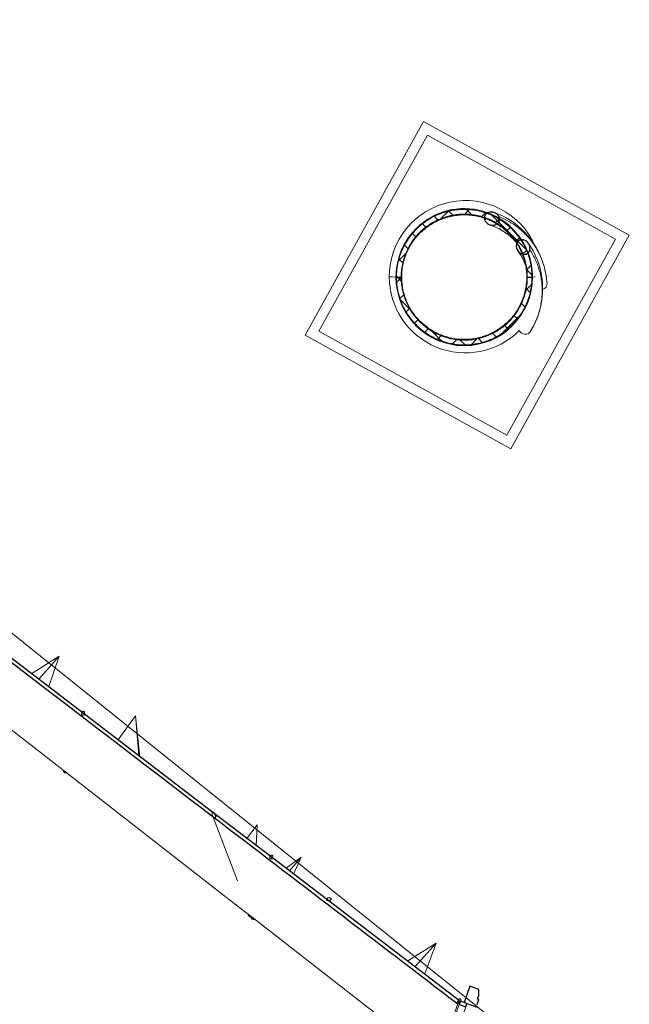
# Model space of a CAD drawing. Header units: millimetres. Extents: x 1512 to 2105, y 794 to 1149.
# Tile 164 of 256: x 1698 to 1712, y 1107 to 1128. Entities that reach past the tile are written whole.
import ezdxf

# ---------------------------------------------------------------- set-up
doc = ezdxf.new("R2010")
doc.units = ezdxf.units.MM
for name, color, linetype, lineweight in [('A-GENM', 13, 'Continuous', 9), ('A-GLAZ-CURT', 52, 'Continuous', 9), ('A-GLAZ-CWMG', 51, 'Continuous', 9), ('A-WALL', 113, 'Continuous', 9), ('A-WALL-PATT', 111, 'Continuous', 25)]:
    doc.layers.add(name, color=color, linetype=linetype, lineweight=lineweight)
pattern_1 = [(0, (1794.89136, 1082.60845), (0.813, 0.203), [0.034, -0.576, 0.034, -0.576, -3.251]), (0, (1794.89136, 1082.60845), (0.813, 0.203), [-1.219, 0.034, -1.186, 0.034, -0.576, -1.422]), (0, (1794.89136, 1082.60845), (0.813, 0.203), [-3.048, 0.034, -0.373, 0.034, -0.982]), (120, (1795.19636, 1082.71045), (-0.58230316, 0.60257865), [0.034, -0.576, 0.034, -0.576, -3.251]), (120, (1795.19636, 1082.71045), (-0.58230316, 0.60257865), [-1.219, 0.034, -1.186, 0.034, -0.576, -1.422]), (120, (1795.19636, 1082.71045), (-0.58230316, 0.60257865), [-3.048, 0.034, -0.373, 0.034, -0.982]), (240, (1795.29736, 1083.11645), (-0.23069684, -0.80557865), [0.034, -0.576, 0.034, -0.576, -3.251]), (240, (1795.29736, 1083.11645), (-0.23069684, -0.80557865), [-1.219, 0.034, -1.186, 0.034, -0.576, -1.422]), (240, (1795.29736, 1083.11645), (-0.23069684, -0.80557865), [-3.048, 0.034, -0.373, 0.034, -0.982])]
pattern_2 = [(45, (1794.89136, 1082.60845), (-0.212132, 0.212132), []), (135, (1794.89136, 1082.60845), (-0.212132, -0.212132), [])]

# ---------------------------------------------------------------- blocks, each defined once
blk = doc.blocks.new('Generic Models 1 - Generic Models 1-135348-همکف')
at = {"layer": 'A-GENM'}
blk.add_line((-85.546, 23.286), (-136.734, 64.375), dxfattribs=at)
blk = doc.blocks.new('Generic Models 5 - Generic Models 5-166300-همکف')
at = {"layer": 'A-GENM'}
for p, q in [((-90.294, 38.674), (-87.725, 43.31)), ((-87.725, 43.31), (-83.264, 40.837)), ((-87.639, 43.012), (-89.997, 38.76)), ((-83.562, 40.752), (-87.639, 43.012)), ((-83.264, 40.837), (-85.834, 36.202)), ((-85.919, 36.499), (-83.562, 40.752)), ((-85.834, 36.202), (-90.294, 38.674)), ((-89.997, 38.76), (-85.919, 36.499))]:
    blk.add_line(p, q, dxfattribs=at)
blk = doc.blocks.new('Generic Models 2 - Generic Models 2-140614-همکف')
at = {"layer": 'A-GENM', "lineweight": 25}
for p, q in [((-86.72, 24.541), (-86.845, 24.19)), ((-86.531, 24.474), (-86.72, 24.541)), ((-86.528, 24.341), (-86.531, 24.474)), ((-86.845, 24.19), (-86.562, 24.09)), ((-86.562, 24.149), (-86.526, 24.252)), ((-86.555, 24.263), (-86.528, 24.341)), ((-86.526, 24.252), (-86.555, 24.263))]:
    blk.add_line(p, q, dxfattribs=at)
blk = doc.blocks.new('Rectangular Mullion - 50 x 150mm-137341-همکف')
at = {"layer": 'A-GLAZ-CWMG'}
for p, q in [((-86.952, 24.148), (-87.09, 23.758)), ((-86.811, 24.097), (-86.949, 23.708))]:
    blk.add_line(p, q, dxfattribs=at)
at = {"layer": 'A-GLAZ-CWMG', "lineweight": 25}
for p, q in [((-86.927, 24.219), (-86.952, 24.148)), ((-86.952, 24.148), (-86.811, 24.097)), ((-86.786, 24.169), (-86.927, 24.219)), ((-86.811, 24.097), (-86.786, 24.169))]:
    blk.add_line(p, q, dxfattribs=at)
blk = doc.blocks.new('Family2 - Family2-157025-همکف')
at = {"layer": 'A-GLAZ-CURT'}
for p, q in [((-91.058, 27.356), (-91.071, 27.317)), ((-91.014, 27.298), (-91.001, 27.337)), ((-90.705, 27.108), (-90.378, 27.344)), ((-90.636, 27.045), (-90.378, 27.344)), ((-90.636, 27.045), (-90.378, 27.344)), ((-90.539, 26.987), (-90.378, 27.344)), ((-90.705, 27.108), (-90.71, 27.102)), ((-90.539, 26.987), (-90.548, 26.978)), ((-89.788, 26.461), (-89.854, 26.447)), ((-89.851, 26.445), (-89.811, 26.453)), ((-89.823, 26.393), (-89.776, 26.402)), ((-91.488, 26.071), (-91.496, 26.048)), ((-91.496, 26.047), (-91.465, 26.053))]:
    blk.add_line(p, q, dxfattribs=at)
at = {"layer": 'A-GLAZ-CURT', "lineweight": 18}
for p, q in [((-89.833, 26.423), (-89.831, 26.417)), ((-89.831, 26.417), (-89.827, 26.412)), ((-89.825, 26.442), (-89.83, 26.436)), ((-89.827, 26.411), (-89.821, 26.407)), ((-89.819, 26.448), (-89.825, 26.442)), ((-89.811, 26.453), (-89.818, 26.448)), ((-89.801, 26.457), (-89.81, 26.453)), ((-89.804, 26.401), (-89.795, 26.401)), ((-89.794, 26.401), (-89.784, 26.401))]:
    blk.add_line(p, q, dxfattribs=at)
at = {"layer": 'A-GLAZ-CURT', "lineweight": 18, "flags": 128}
for points in [[(-91.055, 27.364), (-91.058, 27.355), (-91.061, 27.345), (-91.062, 27.336), (-91.061, 27.327), (-91.058, 27.318), (-91.055, 27.312), (-91.05, 27.307), (-91.044, 27.304), (-91.037, 27.303), (-91.03, 27.304), (-91.023, 27.307), (-91.016, 27.313), (-91.01, 27.32), (-91.005, 27.328)], [(-91.005, 27.328), (-91.001, 27.337), (-90.999, 27.347), (-90.998, 27.357), (-90.999, 27.366), (-91.001, 27.374), (-91.005, 27.381), (-91.01, 27.386), (-91.016, 27.389), (-91.023, 27.39), (-91.03, 27.388), (-91.037, 27.385), (-91.044, 27.38), (-91.05, 27.373), (-91.055, 27.364)], [(-89.83, 26.436), (-89.833, 26.429), (-89.833, 26.423)], [(-89.821, 26.407), (-89.813, 26.404), (-89.805, 26.402)], [(-89.753, 26.411), (-89.745, 26.416), (-89.738, 26.422), (-89.733, 26.428), (-89.731, 26.435), (-89.73, 26.441), (-89.732, 26.447), (-89.736, 26.452), (-89.742, 26.457), (-89.75, 26.46), (-89.759, 26.462), (-89.769, 26.463), (-89.78, 26.462), (-89.791, 26.461), (-89.801, 26.458)], [(-89.783, 26.401), (-89.773, 26.403), (-89.762, 26.406), (-89.753, 26.411)]]:
    blk.add_lwpolyline(points, dxfattribs=at)
at = {"layer": 'A-GLAZ-CURT'}
blk.add_open_spline([(-91.475, 26.061), (-91.476, 26.06), (-91.477, 26.059), (-91.48, 26.057), (-91.482, 26.056), (-91.484, 26.054), (-91.486, 26.053), (-91.488, 26.051), (-91.49, 26.049), (-91.492, 26.048), (-91.494, 26.047), (-91.495, 26.047), (-91.496, 26.047), (-91.496, 26.047), (-91.497, 26.047), (-91.496, 26.047), (-91.496, 26.048)], degree=3, knots=[0.5865531, 0.5865531, 0.5865531, 0.5865531, 0.6041667, 0.625, 0.6458333, 0.6666667, 0.6875, 0.7083333, 0.75, 0.7708333, 0.7916667, 0.8333333, 0.8541667, 0.875, 0.9166667, 0.932902, 0.932902, 0.932902, 0.932902], dxfattribs=at)
blk = doc.blocks.new('Family2 - Family2-157047-همکف')
at = {"layer": 'A-GLAZ-CURT'}
for p, q in [((-92.306, 28.25), (-91.766, 26.83)), ((-92.228, 28.215), (-92.25, 28.271)), ((-91.566, 27.739), (-91.334, 28.045)), ((-91.359, 27.598), (-91.334, 28.045)), ((-91.359, 27.598), (-91.334, 28.045)), ((-91.356, 27.585), (-91.334, 28.045)), ((-91.058, 27.356), (-91.071, 27.317)), ((-91.014, 27.298), (-91.001, 27.337)), ((-91.474, 26.06), (-91.455, 26.012)), ((-91.447, 26.01), (-91.448, 26.007))]:
    blk.add_line(p, q, dxfattribs=at)
at = {"layer": 'A-GLAZ-CURT', "lineweight": 18}
for p, q in [((-92.301, 28.24), (-92.296, 28.229)), ((-92.243, 28.245), (-92.245, 28.256)), ((-92.241, 28.234), (-92.243, 28.244)), ((-92.243, 28.214), (-92.242, 28.223)), ((-92.242, 28.223), (-92.241, 28.233))]:
    blk.add_line(p, q, dxfattribs=at)
at = {"layer": 'A-GLAZ-CURT', "lineweight": 18, "flags": 128}
for points in [[(-92.245, 28.257), (-92.249, 28.269), (-92.254, 28.281), (-92.26, 28.292), (-92.266, 28.302), (-92.273, 28.31), (-92.281, 28.317), (-92.288, 28.321), (-92.294, 28.322), (-92.3, 28.322), (-92.305, 28.319), (-92.31, 28.314), (-92.312, 28.306), (-92.314, 28.297), (-92.314, 28.287)], [(-92.314, 28.287), (-92.313, 28.276), (-92.31, 28.264), (-92.306, 28.251), (-92.302, 28.241)], [(-92.296, 28.229), (-92.289, 28.219), (-92.282, 28.211), (-92.275, 28.204), (-92.268, 28.2)], [(-92.25, 28.202), (-92.246, 28.207), (-92.243, 28.214)], [(-92.268, 28.2), (-92.261, 28.198), (-92.255, 28.199), (-92.25, 28.202)], [(-91.055, 27.364), (-91.058, 27.355), (-91.061, 27.345), (-91.062, 27.336), (-91.061, 27.327), (-91.058, 27.318), (-91.055, 27.312), (-91.05, 27.307), (-91.044, 27.304), (-91.037, 27.303), (-91.03, 27.304), (-91.023, 27.307), (-91.016, 27.313), (-91.01, 27.32), (-91.005, 27.328)], [(-91.005, 27.328), (-91.001, 27.337), (-90.999, 27.347), (-90.998, 27.357), (-90.999, 27.366), (-91.001, 27.374), (-91.005, 27.381), (-91.01, 27.386), (-91.016, 27.389), (-91.023, 27.39), (-91.03, 27.388), (-91.037, 27.385), (-91.044, 27.38), (-91.05, 27.373), (-91.055, 27.364)]]:
    blk.add_lwpolyline(points, dxfattribs=at)
at = {"layer": 'A-GLAZ-CURT'}
blk.add_open_spline([(-91.458, 26.021), (-91.458, 26.02), (-91.457, 26.018), (-91.457, 26.015), (-91.456, 26.012), (-91.455, 26.009), (-91.453, 26.007), (-91.452, 26.006), (-91.451, 26.005), (-91.449, 26.005), (-91.448, 26.006), (-91.448, 26.007)], degree=3, knots=[0.7293074, 0.7293074, 0.7293074, 0.7293074, 0.75, 0.7708333, 0.7916667, 0.8333333, 0.8541667, 0.875, 0.9166667, 0.9583333, 1, 1, 1, 1], dxfattribs=at)
blk.add_open_spline([(-91.448, 26.007), (-91.447, 26.007), (-91.447, 26.008), (-91.446, 26.009)], degree=3, dxfattribs=at)
blk = doc.blocks.new('Family3 - Family3-166119-همکف')
at = {"layer": 'A-GENM', "flags": 128}
for points in [[(-85.066, 39.958), (-85.086, 40.062), (-85.112, 40.165), (-85.145, 40.266), (-85.183, 40.366), (-85.227, 40.464), (-85.277, 40.558), (-85.333, 40.649), (-85.393, 40.736), (-85.458, 40.819), (-85.528, 40.897), (-85.602, 40.971), (-85.681, 41.04), (-85.763, 41.105), (-85.849, 41.163), (-85.938, 41.216), (-86.03, 41.264), (-86.125, 41.305), (-86.196, 41.332)], [(-85.733, 40.706), (-85.787, 40.76), (-85.858, 40.824), (-85.934, 40.882), (-86.013, 40.935), (-86.094, 40.983), (-86.179, 41.024), (-86.266, 41.06), (-86.289, 41.068)], [(-85.066, 39.958), (-85.053, 39.852), (-85.047, 39.779)]]:
    blk.add_lwpolyline(points, dxfattribs=at)
at = {"layer": 'A-GENM'}
blk.add_ellipse((-85.187, 39.771), major_axis=(0.14, 0.008), ratio=0.815736, start_param=4.969669, end_param=6.367451, dxfattribs=at)
at = {"layer": 'A-GENM', "lineweight": 25}
for points, knots in [([(-86.342, 41.322), (-86.345, 41.32), (-86.355, 41.314), (-86.37, 41.302), (-86.381, 41.288), (-86.388, 41.278), (-86.392, 41.271), (-86.396, 41.263), (-86.399, 41.256), (-86.402, 41.248), (-86.404, 41.237), (-86.406, 41.226), (-86.406, 41.215), (-86.406, 41.207), (-86.405, 41.199), (-86.404, 41.191), (-86.402, 41.183), (-86.399, 41.172), (-86.396, 41.165), (-86.394, 41.16)], [0.609522, 0.609522, 0.609522, 0.609522, 0.6363636, 0.6818182, 0.7272727, 0.7443182, 0.7613636, 0.7784091, 0.7954545, 0.8125, 0.8295455, 0.8636364, 0.8806818, 0.8977273, 0.9147727, 0.9318182, 0.9488636, 0.9659091, 1, 1, 1, 1]), ([(-86.394, 41.16), (-86.391, 41.153), (-86.384, 41.14), (-86.371, 41.123), (-86.355, 41.107), (-86.333, 41.089), (-86.301, 41.071), (-86.259, 41.058), (-86.215, 41.056), (-86.178, 41.062), (-86.151, 41.073), (-86.132, 41.084), (-86.116, 41.098), (-86.104, 41.111), (-86.097, 41.122), (-86.093, 41.129), (-86.09, 41.136), (-86.087, 41.144), (-86.084, 41.152), (-86.082, 41.16), (-86.081, 41.168), (-86.08, 41.176), (-86.08, 41.184), (-86.08, 41.195), (-86.081, 41.206), (-86.084, 41.217), (-86.087, 41.227), (-86.09, 41.235), (-86.092, 41.24)], [0, 0, 0, 0, 0.045455, 0.090909, 0.136364, 0.181818, 0.272727, 0.363636, 0.454545, 0.545455, 0.590909, 0.636364, 0.681818, 0.727273, 0.744318, 0.761364, 0.778409, 0.795455, 0.8125, 0.829545, 0.846591, 0.863636, 0.880682, 0.897727, 0.931818, 0.948864, 0.965909, 1, 1, 1, 1]), ([(-86.092, 41.24), (-86.095, 41.247), (-86.102, 41.259), (-86.115, 41.277), (-86.13, 41.293), (-86.153, 41.312), (-86.185, 41.329), (-86.227, 41.342), (-86.271, 41.345), (-86.307, 41.338), (-86.33, 41.329), (-86.338, 41.324), (-86.341, 41.323)], [0, 0, 0, 0, 0.0454545, 0.0909091, 0.1363636, 0.1818182, 0.2727273, 0.3636364, 0.4545455, 0.5454545, 0.5909091, 0.6073325, 0.6073325, 0.6073325, 0.6073325])]:
    blk.add_open_spline(points, degree=3, knots=knots, dxfattribs=at)
at = {"layer": 'A-GENM'}
blk.add_open_spline([(-85.048, 39.789), (-85.051, 39.835), (-85.06, 39.928), (-85.085, 40.066), (-85.122, 40.199), (-85.168, 40.329), (-85.225, 40.454), (-85.292, 40.573), (-85.367, 40.686), (-85.451, 40.792), (-85.543, 40.89), (-85.641, 40.979), (-85.747, 41.059), (-85.894, 41.154), (-86.012, 41.209), (-86.092, 41.24)], degree=3, knots=[0, 0, 0, 0, 0.071429, 0.142857, 0.214286, 0.285714, 0.357143, 0.428571, 0.5, 0.571429, 0.642857, 0.714286, 0.785714, 0.857143, 1, 1, 1, 1], dxfattribs=at)
blk = doc.blocks.new('Family3 - Family3-166120-همکف')
at = {"layer": 'A-GENM', "flags": 128}
for points in [[(-85.334, 38.883), (-85.29, 38.979), (-85.25, 39.077), (-85.217, 39.177), (-85.19, 39.28), (-85.169, 39.385), (-85.154, 39.49), (-85.146, 39.596), (-85.144, 39.702), (-85.148, 39.807), (-85.159, 39.911), (-85.176, 40.014), (-85.199, 40.116), (-85.229, 40.216), (-85.264, 40.314), (-85.305, 40.409), (-85.352, 40.502), (-85.404, 40.591), (-85.453, 40.663)], [(-85.511, 40.173), (-85.53, 40.226), (-85.569, 40.312), (-85.613, 40.395), (-85.663, 40.475), (-85.682, 40.502)], [(-85.334, 38.883), (-85.385, 38.791), (-85.418, 38.736)]]:
    blk.add_lwpolyline(points, dxfattribs=at)
at = {"layer": 'A-GENM'}
blk.add_ellipse((-85.536, 38.811), major_axis=(-0.118, 0.075), ratio=0.817556, start_param=0.97658, end_param=3.222185, dxfattribs=at)
at = {"layer": 'A-GENM', "lineweight": 25}
for points, knots in [([(-85.714, 40.639), (-85.715, 40.631), (-85.717, 40.617), (-85.717, 40.595), (-85.713, 40.573), (-85.706, 40.545), (-85.69, 40.512), (-85.663, 40.477), (-85.629, 40.449), (-85.596, 40.433), (-85.568, 40.426), (-85.546, 40.424), (-85.524, 40.425), (-85.507, 40.429), (-85.495, 40.434), (-85.488, 40.437), (-85.48, 40.441), (-85.474, 40.446), (-85.467, 40.45), (-85.461, 40.456), (-85.455, 40.462), (-85.449, 40.468), (-85.444, 40.474), (-85.438, 40.483), (-85.433, 40.493), (-85.429, 40.503), (-85.425, 40.513), (-85.423, 40.521), (-85.422, 40.526)], [0, 0, 0, 0, 0.045455, 0.090909, 0.136364, 0.181818, 0.272727, 0.363636, 0.454545, 0.545455, 0.590909, 0.636364, 0.681818, 0.727273, 0.744318, 0.761364, 0.778409, 0.795455, 0.8125, 0.829545, 0.846591, 0.863636, 0.880682, 0.897727, 0.931818, 0.948864, 0.965909, 1, 1, 1, 1]), ([(-85.422, 40.526), (-85.42, 40.534), (-85.418, 40.548), (-85.418, 40.57), (-85.421, 40.592), (-85.429, 40.62), (-85.444, 40.653), (-85.471, 40.688), (-85.505, 40.716), (-85.539, 40.732), (-85.567, 40.739), (-85.589, 40.741), (-85.611, 40.739), (-85.628, 40.735), (-85.64, 40.731), (-85.647, 40.728), (-85.655, 40.724), (-85.661, 40.719), (-85.668, 40.715), (-85.677, 40.708), (-85.684, 40.7), (-85.691, 40.691), (-85.696, 40.684), (-85.7, 40.677), (-85.704, 40.67), (-85.707, 40.662), (-85.71, 40.652), (-85.713, 40.644), (-85.714, 40.639)], [0, 0, 0, 0, 0.045455, 0.090909, 0.136364, 0.181818, 0.272727, 0.363636, 0.454545, 0.545455, 0.590909, 0.636364, 0.681818, 0.727273, 0.744318, 0.761364, 0.778409, 0.795455, 0.8125, 0.829545, 0.863636, 0.880682, 0.897727, 0.914773, 0.931818, 0.948864, 0.965909, 1, 1, 1, 1])]:
    blk.add_open_spline(points, degree=3, knots=knots, dxfattribs=at)
at = {"layer": 'A-GENM'}
blk.add_open_spline([(-85.413, 38.744), (-85.388, 38.783), (-85.342, 38.864), (-85.283, 38.99), (-85.235, 39.119), (-85.198, 39.251), (-85.172, 39.385), (-85.156, 39.521), (-85.152, 39.656), (-85.159, 39.79), (-85.177, 39.923), (-85.206, 40.053), (-85.245, 40.179), (-85.31, 40.341), (-85.374, 40.455), (-85.422, 40.526)], degree=3, knots=[0, 0, 0, 0, 0.071429, 0.142857, 0.214286, 0.285714, 0.357143, 0.428571, 0.5, 0.571429, 0.642857, 0.714286, 0.785714, 0.857143, 1, 1, 1, 1], dxfattribs=at)

msp = doc.modelspace()

# ---------------------------------------------------------------- hatches: boundary and pattern name
at = {"layer": 'A-WALL-PATT', "lineweight": 9}
h = msp.add_hatch(dxfattribs=at)
h.set_pattern_fill('FP_1', color=256, style=0, pattern_type=2)
h.set_pattern_definition(pattern_1)
h.paths.add_polyline_path([(1706.578, 1122.538), (1706.579, 1122.606), (1706.584, 1122.673), (1706.592, 1122.741), (1706.603, 1122.808), (1706.617, 1122.874), (1706.634, 1122.94), (1706.654, 1123.005), (1706.677, 1123.069), (1706.704, 1123.134), (1706.732, 1123.193), (1706.763, 1123.253), (1706.798, 1123.311), (1706.835, 1123.368), (1706.874, 1123.423), (1706.917, 1123.476), (1706.961, 1123.527), (1707.008, 1123.577), (1707.057, 1123.623), (1707.108, 1123.668), (1707.161, 1123.71), (1707.217, 1123.75), (1707.273, 1123.787), (1707.353, 1123.832), (1707.392, 1123.853), (1707.453, 1123.882), (1707.516, 1123.908), (1707.58, 1123.931), (1707.645, 1123.951), (1707.71, 1123.968), (1707.777, 1123.982), (1707.844, 1123.993), (1707.911, 1124), (1707.979, 1124.005), (1708.047, 1124.007), (1708.114, 1124.005), (1708.182, 1124), (1708.249, 1123.993), (1708.316, 1123.982), (1708.383, 1123.968), (1708.449, 1123.951), (1708.528, 1123.925), (1708.577, 1123.908), (1708.64, 1123.882), (1708.701, 1123.853), (1708.761, 1123.821), (1708.82, 1123.787), (1708.877, 1123.75), (1708.932, 1123.71), (1708.985, 1123.668), (1709.036, 1123.623), (1709.085, 1123.577), (1709.132, 1123.527), (1709.177, 1123.476), (1709.219, 1123.423), (1709.258, 1123.368), (1709.298, 1123.306), (1709.33, 1123.253), (1709.361, 1123.193), (1709.39, 1123.131), (1709.416, 1123.069), (1709.439, 1123.005), (1709.459, 1122.94), (1709.476, 1122.874), (1709.494, 1122.785), (1709.501, 1122.741), (1709.509, 1122.673), (1709.514, 1122.606), (1709.515, 1122.538), (1709.527, 1122.538), (1709.526, 1122.606), (1709.521, 1122.675), (1709.513, 1122.743), (1709.502, 1122.81), (1709.488, 1122.877), (1709.471, 1122.943), (1709.451, 1123.009), (1709.427, 1123.073), (1709.401, 1123.136), (1709.372, 1123.198), (1709.34, 1123.259), (1709.298, 1123.329), (1709.268, 1123.375), (1709.228, 1123.43), (1709.186, 1123.484), (1709.141, 1123.536), (1709.094, 1123.585), (1709.044, 1123.632), (1708.993, 1123.677), (1708.939, 1123.72), (1708.883, 1123.76), (1708.826, 1123.797), (1708.766, 1123.832), (1708.707, 1123.864), (1708.645, 1123.893), (1708.582, 1123.919), (1708.517, 1123.942), (1708.452, 1123.962), (1708.386, 1123.979), (1708.319, 1123.994), (1708.251, 1124.005), (1708.183, 1124.012), (1708.115, 1124.017), (1708.047, 1124.019), (1707.978, 1124.017), (1707.91, 1124.012), (1707.842, 1124.005), (1707.774, 1123.994), (1707.708, 1123.979), (1707.641, 1123.962), (1707.576, 1123.942), (1707.512, 1123.919), (1707.448, 1123.893), (1707.387, 1123.864), (1707.326, 1123.832), (1707.267, 1123.797), (1707.21, 1123.76), (1707.154, 1123.72), (1707.101, 1123.677), (1707.049, 1123.632), (1706.988, 1123.573), (1706.952, 1123.536), (1706.907, 1123.484), (1706.865, 1123.43), (1706.825, 1123.375), (1706.788, 1123.318), (1706.753, 1123.259), (1706.721, 1123.198), (1706.691, 1123.134), (1706.666, 1123.073), (1706.643, 1123.009), (1706.622, 1122.943), (1706.605, 1122.877), (1706.591, 1122.81), (1706.58, 1122.743), (1706.572, 1122.675), (1706.567, 1122.606), (1706.566, 1122.538)], flags=0)
h = msp.add_hatch(dxfattribs=at)
h.set_pattern_fill('FP_2', color=256, style=0, pattern_type=2)
h.set_pattern_definition(pattern_2)
h.paths.add_polyline_path([(1706.578, 1122.538), (1706.678, 1122.538), (1706.68, 1122.604), (1706.684, 1122.67), (1706.692, 1122.736), (1706.703, 1122.801), (1706.718, 1122.865), (1706.735, 1122.929), (1706.756, 1122.992), (1706.779, 1123.054), (1706.815, 1123.134), (1706.835, 1123.174), (1706.867, 1123.232), (1706.902, 1123.288), (1706.939, 1123.342), (1706.988, 1123.405), (1707.022, 1123.445), (1707.067, 1123.494), (1707.114, 1123.54), (1707.164, 1123.584), (1707.216, 1123.625), (1707.269, 1123.664), (1707.324, 1123.701), (1707.381, 1123.734), (1707.44, 1123.765), (1707.5, 1123.793), (1707.561, 1123.818), (1707.624, 1123.84), (1707.687, 1123.858), (1707.751, 1123.874), (1707.816, 1123.887), (1707.882, 1123.897), (1707.947, 1123.903), (1708.013, 1123.906), (1708.08, 1123.906), (1708.146, 1123.903), (1708.211, 1123.897), (1708.277, 1123.887), (1708.342, 1123.874), (1708.406, 1123.858), (1708.49, 1123.832), (1708.532, 1123.818), (1708.593, 1123.793), (1708.653, 1123.765), (1708.712, 1123.734), (1708.769, 1123.701), (1708.824, 1123.664), (1708.877, 1123.625), (1708.929, 1123.584), (1708.979, 1123.54), (1709.036, 1123.483), (1709.071, 1123.445), (1709.114, 1123.395), (1709.154, 1123.342), (1709.191, 1123.288), (1709.226, 1123.232), (1709.258, 1123.174), (1709.288, 1123.115), (1709.314, 1123.054), (1709.338, 1122.992), (1709.358, 1122.929), (1709.375, 1122.865), (1709.392, 1122.785), (1709.401, 1122.736), (1709.409, 1122.67), (1709.413, 1122.604), (1709.415, 1122.538), (1709.515, 1122.538), (1709.514, 1122.606), (1709.509, 1122.673), (1709.501, 1122.741), (1709.49, 1122.808), (1709.476, 1122.874), (1709.459, 1122.94), (1709.439, 1123.005), (1709.416, 1123.069), (1709.389, 1123.134), (1709.361, 1123.193), (1709.33, 1123.253), (1709.295, 1123.311), (1709.258, 1123.368), (1709.219, 1123.423), (1709.171, 1123.483), (1709.132, 1123.527), (1709.085, 1123.577), (1709.036, 1123.623), (1708.985, 1123.668), (1708.913, 1123.723), (1708.877, 1123.75), (1708.82, 1123.787), (1708.74, 1123.832), (1708.701, 1123.853), (1708.64, 1123.882), (1708.577, 1123.908), (1708.513, 1123.931), (1708.449, 1123.951), (1708.383, 1123.968), (1708.316, 1123.982), (1708.249, 1123.993), (1708.182, 1124), (1708.114, 1124.005), (1708.047, 1124.007), (1707.979, 1124.005), (1707.911, 1124), (1707.844, 1123.993), (1707.777, 1123.982), (1707.71, 1123.968), (1707.645, 1123.951), (1707.58, 1123.931), (1707.516, 1123.908), (1707.453, 1123.882), (1707.392, 1123.853), (1707.332, 1123.821), (1707.273, 1123.787), (1707.217, 1123.75), (1707.161, 1123.71), (1707.108, 1123.668), (1707.057, 1123.623), (1707.008, 1123.577), (1706.961, 1123.527), (1706.917, 1123.476), (1706.874, 1123.423), (1706.835, 1123.368), (1706.798, 1123.311), (1706.763, 1123.253), (1706.732, 1123.193), (1706.703, 1123.131), (1706.677, 1123.069), (1706.654, 1123.005), (1706.634, 1122.94), (1706.617, 1122.874), (1706.603, 1122.808), (1706.592, 1122.741), (1706.584, 1122.673), (1706.579, 1122.606)], flags=0)
h = msp.add_hatch(dxfattribs=at)
h.set_pattern_fill('FP_1', color=256, style=0, pattern_type=2)
h.set_pattern_definition(pattern_1)
h.paths.add_polyline_path([(1706.69, 1122.538), (1706.692, 1122.604), (1706.696, 1122.669), (1706.704, 1122.734), (1706.715, 1122.799), (1706.729, 1122.863), (1706.747, 1122.926), (1706.767, 1122.988), (1706.79, 1123.05), (1706.816, 1123.11), (1706.845, 1123.168), (1706.877, 1123.226), (1706.912, 1123.281), (1706.949, 1123.335), (1706.989, 1123.387), (1707.031, 1123.438), (1707.076, 1123.486), (1707.123, 1123.531), (1707.172, 1123.575), (1707.223, 1123.616), (1707.276, 1123.654), (1707.331, 1123.69), (1707.387, 1123.724), (1707.445, 1123.754), (1707.505, 1123.782), (1707.565, 1123.806), (1707.641, 1123.832), (1707.69, 1123.847), (1707.754, 1123.863), (1707.818, 1123.875), (1707.883, 1123.885), (1707.948, 1123.891), (1708.014, 1123.894), (1708.079, 1123.894), (1708.145, 1123.891), (1708.21, 1123.885), (1708.275, 1123.875), (1708.339, 1123.863), (1708.403, 1123.847), (1708.466, 1123.828), (1708.528, 1123.806), (1708.588, 1123.782), (1708.648, 1123.754), (1708.706, 1123.724), (1708.762, 1123.69), (1708.817, 1123.654), (1708.87, 1123.616), (1708.921, 1123.575), (1708.97, 1123.531), (1709.02, 1123.483), (1709.062, 1123.438), (1709.104, 1123.387), (1709.144, 1123.335), (1709.181, 1123.281), (1709.216, 1123.226), (1709.248, 1123.168), (1709.277, 1123.11), (1709.303, 1123.05), (1709.326, 1122.988), (1709.346, 1122.926), (1709.364, 1122.863), (1709.38, 1122.785), (1709.389, 1122.734), (1709.397, 1122.669), (1709.401, 1122.604), (1709.403, 1122.538), (1709.415, 1122.538), (1709.413, 1122.604), (1709.409, 1122.67), (1709.401, 1122.736), (1709.39, 1122.801), (1709.375, 1122.865), (1709.358, 1122.929), (1709.338, 1122.992), (1709.314, 1123.054), (1709.278, 1123.134), (1709.258, 1123.174), (1709.226, 1123.232), (1709.191, 1123.288), (1709.154, 1123.342), (1709.114, 1123.395), (1709.071, 1123.445), (1709.026, 1123.494), (1708.979, 1123.54), (1708.913, 1123.597), (1708.877, 1123.625), (1708.824, 1123.664), (1708.769, 1123.701), (1708.712, 1123.734), (1708.653, 1123.765), (1708.593, 1123.793), (1708.528, 1123.819), (1708.469, 1123.84), (1708.406, 1123.858), (1708.342, 1123.874), (1708.277, 1123.887), (1708.211, 1123.897), (1708.146, 1123.903), (1708.08, 1123.906), (1708.013, 1123.906), (1707.947, 1123.903), (1707.882, 1123.897), (1707.816, 1123.887), (1707.751, 1123.874), (1707.687, 1123.858), (1707.603, 1123.832), (1707.561, 1123.818), (1707.5, 1123.793), (1707.44, 1123.765), (1707.381, 1123.734), (1707.324, 1123.701), (1707.269, 1123.664), (1707.216, 1123.625), (1707.164, 1123.584), (1707.114, 1123.54), (1707.067, 1123.494), (1707.022, 1123.445), (1706.979, 1123.395), (1706.939, 1123.342), (1706.902, 1123.288), (1706.867, 1123.232), (1706.835, 1123.174), (1706.805, 1123.115), (1706.779, 1123.054), (1706.756, 1122.992), (1706.735, 1122.929), (1706.718, 1122.865), (1706.703, 1122.801), (1706.692, 1122.736), (1706.684, 1122.67), (1706.68, 1122.604), (1706.678, 1122.538)], flags=0)
h = msp.add_hatch(dxfattribs=at)
h.set_pattern_fill('FP_1', color=256, style=0, pattern_type=2)
h.set_pattern_definition(pattern_1)
h.paths.add_polyline_path([(1708.047, 1121.057), (1708.115, 1121.059), (1708.183, 1121.063), (1708.251, 1121.071), (1708.319, 1121.082), (1708.386, 1121.097), (1708.452, 1121.114), (1708.528, 1121.138), (1708.582, 1121.157), (1708.645, 1121.183), (1708.707, 1121.212), (1708.767, 1121.244), (1708.826, 1121.279), (1708.883, 1121.316), (1708.939, 1121.356), (1708.993, 1121.399), (1709.044, 1121.444), (1709.094, 1121.491), (1709.141, 1121.54), (1709.186, 1121.592), (1709.228, 1121.646), (1709.268, 1121.701), (1709.306, 1121.758), (1709.34, 1121.817), (1709.372, 1121.878), (1709.401, 1121.94), (1709.427, 1122.003), (1709.456, 1122.086), (1709.471, 1122.133), (1709.488, 1122.199), (1709.502, 1122.266), (1709.513, 1122.333), (1709.521, 1122.401), (1709.526, 1122.47), (1709.527, 1122.538), (1709.515, 1122.538), (1709.514, 1122.47), (1709.509, 1122.402), (1709.501, 1122.335), (1709.49, 1122.268), (1709.476, 1122.202), (1709.459, 1122.136), (1709.439, 1122.071), (1709.416, 1122.007), (1709.39, 1121.945), (1709.361, 1121.883), (1709.33, 1121.823), (1709.295, 1121.765), (1709.258, 1121.708), (1709.219, 1121.653), (1709.177, 1121.6), (1709.132, 1121.548), (1709.085, 1121.499), (1709.036, 1121.453), (1708.985, 1121.408), (1708.932, 1121.366), (1708.877, 1121.326), (1708.82, 1121.289), (1708.761, 1121.255), (1708.701, 1121.223), (1708.64, 1121.194), (1708.577, 1121.168), (1708.513, 1121.145), (1708.449, 1121.125), (1708.383, 1121.108), (1708.316, 1121.094), (1708.249, 1121.083), (1708.182, 1121.075), (1708.114, 1121.071), (1708.047, 1121.069), (1707.979, 1121.071), (1707.911, 1121.075), (1707.844, 1121.083), (1707.758, 1121.098), (1707.71, 1121.108), (1707.645, 1121.125), (1707.58, 1121.145), (1707.516, 1121.168), (1707.453, 1121.194), (1707.392, 1121.223), (1707.332, 1121.255), (1707.273, 1121.289), (1707.217, 1121.326), (1707.161, 1121.366), (1707.108, 1121.408), (1707.057, 1121.453), (1707.008, 1121.499), (1706.961, 1121.548), (1706.917, 1121.6), (1706.874, 1121.653), (1706.835, 1121.708), (1706.798, 1121.765), (1706.763, 1121.823), (1706.732, 1121.883), (1706.703, 1121.945), (1706.677, 1122.007), (1706.654, 1122.071), (1706.634, 1122.136), (1706.617, 1122.202), (1706.603, 1122.268), (1706.592, 1122.335), (1706.584, 1122.402), (1706.579, 1122.47), (1706.578, 1122.538), (1706.566, 1122.538), (1706.567, 1122.47), (1706.572, 1122.401), (1706.58, 1122.333), (1706.591, 1122.266), (1706.605, 1122.199), (1706.622, 1122.133), (1706.643, 1122.067), (1706.666, 1122.003), (1706.692, 1121.94), (1706.721, 1121.878), (1706.753, 1121.817), (1706.788, 1121.758), (1706.825, 1121.701), (1706.865, 1121.646), (1706.907, 1121.592), (1706.952, 1121.54), (1706.999, 1121.491), (1707.049, 1121.444), (1707.101, 1121.399), (1707.154, 1121.356), (1707.21, 1121.316), (1707.267, 1121.279), (1707.326, 1121.244), (1707.387, 1121.212), (1707.448, 1121.183), (1707.512, 1121.157), (1707.576, 1121.134), (1707.641, 1121.114), (1707.708, 1121.097), (1707.774, 1121.082), (1707.842, 1121.071), (1707.91, 1121.063), (1707.978, 1121.059)], flags=0)
h = msp.add_hatch(dxfattribs=at)
h.set_pattern_fill('FP_2', color=256, style=0, pattern_type=2)
h.set_pattern_definition(pattern_2)
h.paths.add_polyline_path([(1708.047, 1121.069), (1708.114, 1121.071), (1708.182, 1121.075), (1708.249, 1121.083), (1708.316, 1121.094), (1708.383, 1121.108), (1708.449, 1121.125), (1708.528, 1121.151), (1708.577, 1121.168), (1708.64, 1121.194), (1708.701, 1121.223), (1708.761, 1121.255), (1708.82, 1121.289), (1708.877, 1121.326), (1708.932, 1121.366), (1708.985, 1121.408), (1709.036, 1121.453), (1709.085, 1121.499), (1709.132, 1121.548), (1709.177, 1121.6), (1709.219, 1121.653), (1709.258, 1121.708), (1709.298, 1121.77), (1709.33, 1121.823), (1709.361, 1121.883), (1709.39, 1121.945), (1709.416, 1122.007), (1709.444, 1122.086), (1709.459, 1122.136), (1709.476, 1122.202), (1709.49, 1122.268), (1709.501, 1122.335), (1709.509, 1122.402), (1709.514, 1122.47), (1709.515, 1122.538), (1709.415, 1122.538), (1709.413, 1122.472), (1709.409, 1122.406), (1709.401, 1122.34), (1709.39, 1122.275), (1709.375, 1122.21), (1709.358, 1122.147), (1709.338, 1122.084), (1709.314, 1122.022), (1709.288, 1121.961), (1709.258, 1121.902), (1709.226, 1121.844), (1709.191, 1121.788), (1709.154, 1121.734), (1709.114, 1121.681), (1709.071, 1121.63), (1709.026, 1121.582), (1708.979, 1121.536), (1708.929, 1121.492), (1708.877, 1121.451), (1708.824, 1121.412), (1708.769, 1121.375), (1708.712, 1121.342), (1708.653, 1121.311), (1708.593, 1121.283), (1708.528, 1121.257), (1708.469, 1121.236), (1708.406, 1121.217), (1708.342, 1121.202), (1708.277, 1121.189), (1708.211, 1121.179), (1708.146, 1121.173), (1708.08, 1121.17), (1708.013, 1121.17), (1707.947, 1121.173), (1707.882, 1121.179), (1707.816, 1121.189), (1707.751, 1121.202), (1707.687, 1121.217), (1707.624, 1121.236), (1707.561, 1121.258), (1707.5, 1121.283), (1707.44, 1121.311), (1707.381, 1121.342), (1707.324, 1121.375), (1707.269, 1121.412), (1707.216, 1121.451), (1707.164, 1121.492), (1707.114, 1121.536), (1707.067, 1121.582), (1707.022, 1121.63), (1706.979, 1121.681), (1706.939, 1121.734), (1706.902, 1121.788), (1706.867, 1121.844), (1706.835, 1121.902), (1706.805, 1121.961), (1706.779, 1122.022), (1706.756, 1122.084), (1706.735, 1122.147), (1706.718, 1122.21), (1706.703, 1122.275), (1706.692, 1122.34), (1706.684, 1122.406), (1706.68, 1122.472), (1706.678, 1122.538), (1706.578, 1122.538), (1706.579, 1122.47), (1706.584, 1122.402), (1706.592, 1122.335), (1706.603, 1122.268), (1706.617, 1122.202), (1706.634, 1122.136), (1706.654, 1122.071), (1706.677, 1122.007), (1706.703, 1121.945), (1706.732, 1121.883), (1706.763, 1121.823), (1706.798, 1121.765), (1706.835, 1121.708), (1706.874, 1121.653), (1706.917, 1121.6), (1706.961, 1121.548), (1707.008, 1121.499), (1707.057, 1121.453), (1707.108, 1121.408), (1707.161, 1121.366), (1707.217, 1121.326), (1707.273, 1121.289), (1707.332, 1121.255), (1707.392, 1121.223), (1707.453, 1121.194), (1707.516, 1121.168), (1707.58, 1121.145), (1707.645, 1121.125), (1707.71, 1121.108), (1707.777, 1121.094), (1707.844, 1121.083), (1707.911, 1121.075), (1707.979, 1121.071)], flags=0)
h = msp.add_hatch(dxfattribs=at)
h.set_pattern_fill('FP_1', color=256, style=0, pattern_type=2)
h.set_pattern_definition(pattern_1)
h.paths.add_polyline_path([(1708.013, 1121.17), (1708.08, 1121.17), (1708.146, 1121.173), (1708.211, 1121.179), (1708.277, 1121.189), (1708.342, 1121.202), (1708.406, 1121.217), (1708.469, 1121.236), (1708.532, 1121.258), (1708.593, 1121.283), (1708.653, 1121.311), (1708.712, 1121.342), (1708.769, 1121.375), (1708.824, 1121.412), (1708.877, 1121.451), (1708.929, 1121.492), (1708.979, 1121.536), (1709.026, 1121.582), (1709.071, 1121.63), (1709.114, 1121.681), (1709.156, 1121.737), (1709.191, 1121.788), (1709.226, 1121.844), (1709.258, 1121.902), (1709.288, 1121.961), (1709.314, 1122.022), (1709.338, 1122.086), (1709.358, 1122.147), (1709.375, 1122.21), (1709.39, 1122.275), (1709.401, 1122.34), (1709.409, 1122.406), (1709.413, 1122.472), (1709.415, 1122.538), (1709.403, 1122.538), (1709.401, 1122.472), (1709.397, 1122.407), (1709.389, 1122.342), (1709.378, 1122.277), (1709.364, 1122.213), (1709.346, 1122.15), (1709.326, 1122.086), (1709.298, 1122.016), (1709.277, 1121.966), (1709.248, 1121.908), (1709.216, 1121.85), (1709.181, 1121.795), (1709.141, 1121.737), (1709.104, 1121.689), (1709.062, 1121.638), (1709.017, 1121.59), (1708.97, 1121.545), (1708.921, 1121.501), (1708.87, 1121.46), (1708.817, 1121.422), (1708.762, 1121.386), (1708.706, 1121.352), (1708.648, 1121.322), (1708.588, 1121.294), (1708.528, 1121.27), (1708.466, 1121.248), (1708.403, 1121.229), (1708.339, 1121.213), (1708.275, 1121.201), (1708.21, 1121.191), (1708.145, 1121.185), (1708.079, 1121.182), (1708.014, 1121.182), (1707.948, 1121.185), (1707.883, 1121.191), (1707.818, 1121.201), (1707.754, 1121.213), (1707.69, 1121.229), (1707.627, 1121.248), (1707.565, 1121.27), (1707.505, 1121.294), (1707.445, 1121.322), (1707.387, 1121.352), (1707.331, 1121.386), (1707.276, 1121.422), (1707.223, 1121.46), (1707.172, 1121.501), (1707.123, 1121.545), (1707.076, 1121.59), (1707.031, 1121.638), (1706.988, 1121.689), (1706.949, 1121.741), (1706.912, 1121.795), (1706.877, 1121.85), (1706.845, 1121.908), (1706.816, 1121.966), (1706.79, 1122.026), (1706.767, 1122.088), (1706.747, 1122.15), (1706.729, 1122.213), (1706.715, 1122.277), (1706.704, 1122.342), (1706.696, 1122.407), (1706.692, 1122.472), (1706.69, 1122.538), (1706.678, 1122.538), (1706.68, 1122.472), (1706.684, 1122.406), (1706.692, 1122.34), (1706.703, 1122.275), (1706.718, 1122.21), (1706.735, 1122.147), (1706.756, 1122.084), (1706.779, 1122.022), (1706.805, 1121.961), (1706.835, 1121.902), (1706.867, 1121.844), (1706.902, 1121.788), (1706.939, 1121.734), (1706.988, 1121.671), (1707.022, 1121.63), (1707.067, 1121.582), (1707.114, 1121.536), (1707.164, 1121.492), (1707.216, 1121.451), (1707.269, 1121.412), (1707.324, 1121.375), (1707.381, 1121.342), (1707.44, 1121.311), (1707.5, 1121.283), (1707.561, 1121.258), (1707.624, 1121.236), (1707.687, 1121.217), (1707.758, 1121.2), (1707.816, 1121.189), (1707.882, 1121.179), (1707.947, 1121.173)], flags=0)

# ---------------------------------------------------------------- linework, layer by layer
at = {"layer": 'A-GLAZ-CURT'}
for p, q in [((1699.258, 1114.311), (1698.67, 1113.94)), ((1699.258, 1114.311), (1698.818, 1113.811)), ((1699.258, 1114.311), (1698.818, 1113.811)), ((1699.258, 1114.311), (1699.034, 1113.657)), ((1698.661, 1113.931), (1698.67, 1113.94)), ((1699.029, 1113.65), (1699.034, 1113.657)), ((1699.754, 1113.082), (1699.742, 1113.044)), ((1699.754, 1113.082), (1699.742, 1113.044)), ((1699.799, 1113.026), (1699.811, 1113.064)), ((1699.799, 1113.026), (1699.811, 1113.064)), ((1700.919, 1113.019), (1700.532, 1112.49)), ((1700.919, 1113.019), (1700.987, 1112.152)), ((1700.919, 1113.019), (1701.009, 1112.118)), ((1700.919, 1113.019), (1700.987, 1112.152)), ((1699.359, 1111.828), (1699.357, 1111.822)), ((1699.359, 1111.828), (1699.357, 1111.822)), ((1702.586, 1110.858), (1703.125, 1109.438)), ((1702.663, 1110.823), (1702.642, 1110.88)), ((1703.091, 1108.921), (1703.084, 1108.928)), ((1703.104, 1108.912), (1703.091, 1108.921)), ((1705.104, 1109.07), (1705.037, 1109.056)), ((1705.04, 1109.053), (1705.082, 1109.062)), ((1705.069, 1109.001), (1705.116, 1109.011)), ((1703.364, 1108.708), (1703.366, 1108.709)), ((1703.417, 1108.669), (1703.425, 1108.644)), ((1703.41, 1108.659), (1703.426, 1108.662)), ((1703.495, 1108.608), (1703.497, 1108.603)), ((1703.497, 1108.603), (1703.498, 1108.606)), ((1703.654, 1108.484), (1703.676, 1108.463)), ((1703.676, 1108.463), (1703.693, 1108.454)), ((1707.435, 1108.087), (1706.826, 1107.703)), ((1707.435, 1108.087), (1706.974, 1107.575)), ((1707.435, 1108.087), (1706.974, 1107.575)), ((1707.435, 1108.087), (1707.192, 1107.419)), ((1706.817, 1107.695), (1706.826, 1107.703)), ((1707.187, 1107.412), (1707.192, 1107.419)), ((1707.912, 1106.846), (1707.898, 1106.806)), ((1707.955, 1106.786), (1707.969, 1106.826))]:
    msp.add_line(p, q, dxfattribs=at)
at = {"layer": 'A-GLAZ-CURT', "lineweight": 18}
msp.add_line((1702.65, 1110.841), (1702.649, 1110.852), dxfattribs=at)
at = {"layer": 'A-GLAZ-CURT', "lineweight": 18, "flags": 128}
for points in [[(1699.758, 1113.092), (1699.754, 1113.083), (1699.752, 1113.074), (1699.751, 1113.064), (1699.752, 1113.055), (1699.754, 1113.047), (1699.758, 1113.04), (1699.763, 1113.035), (1699.769, 1113.032), (1699.775, 1113.03), (1699.782, 1113.031), (1699.789, 1113.034), (1699.796, 1113.039), (1699.802, 1113.046), (1699.807, 1113.054)], [(1699.758, 1113.092), (1699.754, 1113.083), (1699.752, 1113.074), (1699.751, 1113.064), (1699.752, 1113.055), (1699.754, 1113.047), (1699.758, 1113.04), (1699.763, 1113.035), (1699.769, 1113.032), (1699.775, 1113.03), (1699.782, 1113.031), (1699.789, 1113.034), (1699.796, 1113.039), (1699.802, 1113.046), (1699.807, 1113.054)], [(1699.807, 1113.054), (1699.811, 1113.063), (1699.813, 1113.073), (1699.814, 1113.082), (1699.813, 1113.092), (1699.811, 1113.1), (1699.807, 1113.107), (1699.802, 1113.112), (1699.796, 1113.115), (1699.79, 1113.116), (1699.783, 1113.115), (1699.776, 1113.112), (1699.769, 1113.107), (1699.763, 1113.101), (1699.758, 1113.092)], [(1699.807, 1113.054), (1699.811, 1113.063), (1699.813, 1113.073), (1699.814, 1113.082), (1699.813, 1113.092), (1699.811, 1113.1), (1699.807, 1113.107), (1699.802, 1113.112), (1699.796, 1113.115), (1699.79, 1113.116), (1699.783, 1113.115), (1699.776, 1113.112), (1699.769, 1113.107), (1699.763, 1113.101), (1699.758, 1113.092)], [(1702.649, 1110.853), (1702.647, 1110.864), (1702.643, 1110.876), (1702.638, 1110.888), (1702.632, 1110.899), (1702.626, 1110.909), (1702.619, 1110.918), (1702.612, 1110.924), (1702.605, 1110.929), (1702.598, 1110.931), (1702.592, 1110.931), (1702.587, 1110.928), (1702.582, 1110.923), (1702.579, 1110.916), (1702.578, 1110.907), (1702.577, 1110.897)], [(1702.577, 1110.897), (1702.578, 1110.886), (1702.581, 1110.874), (1702.584, 1110.862), (1702.589, 1110.85), (1702.595, 1110.839), (1702.601, 1110.829), (1702.608, 1110.82), (1702.615, 1110.814), (1702.622, 1110.809), (1702.629, 1110.807), (1702.635, 1110.807), (1702.64, 1110.81), (1702.645, 1110.815), (1702.648, 1110.822), (1702.65, 1110.83), (1702.65, 1110.841)], [(1705.082, 1109.062), (1705.073, 1109.057), (1705.067, 1109.051), (1705.062, 1109.045), (1705.059, 1109.038), (1705.058, 1109.032), (1705.06, 1109.026), (1705.064, 1109.02), (1705.07, 1109.016), (1705.077, 1109.012), (1705.086, 1109.01), (1705.096, 1109.009), (1705.107, 1109.01), (1705.118, 1109.011), (1705.128, 1109.014), (1705.138, 1109.019)], [(1705.138, 1109.019), (1705.146, 1109.024), (1705.153, 1109.03), (1705.158, 1109.036), (1705.16, 1109.042), (1705.161, 1109.049), (1705.159, 1109.055), (1705.156, 1109.06), (1705.15, 1109.065), (1705.142, 1109.068), (1705.133, 1109.071), (1705.123, 1109.072), (1705.112, 1109.071), (1705.102, 1109.069), (1705.091, 1109.066), (1705.082, 1109.062)], [(1707.916, 1106.855), (1707.912, 1106.845), (1707.91, 1106.836), (1707.909, 1106.826), (1707.909, 1106.817), (1707.911, 1106.808), (1707.915, 1106.801), (1707.92, 1106.796), (1707.926, 1106.793), (1707.932, 1106.792), (1707.94, 1106.793), (1707.947, 1106.796), (1707.954, 1106.801), (1707.96, 1106.808), (1707.965, 1106.817)], [(1707.965, 1106.817), (1707.969, 1106.826), (1707.972, 1106.836), (1707.973, 1106.846), (1707.972, 1106.855), (1707.97, 1106.863), (1707.966, 1106.87), (1707.962, 1106.876), (1707.956, 1106.879), (1707.949, 1106.88), (1707.942, 1106.879), (1707.935, 1106.875), (1707.928, 1106.87), (1707.922, 1106.863), (1707.916, 1106.855)]]:
    msp.add_lwpolyline(points, dxfattribs=at)
at = {"layer": 'A-GLAZ-CURT', "flags": 128}
for points in [[(1699.357, 1111.822), (1699.356, 1111.817), (1699.357, 1111.811), (1699.359, 1111.805), (1699.363, 1111.799), (1699.368, 1111.793), (1699.374, 1111.789), (1699.38, 1111.785), (1699.387, 1111.783), (1699.393, 1111.782), (1699.399, 1111.783), (1699.404, 1111.785), (1699.408, 1111.788)], [(1699.357, 1111.822), (1699.356, 1111.817), (1699.357, 1111.811), (1699.359, 1111.805), (1699.363, 1111.799), (1699.368, 1111.793), (1699.374, 1111.789), (1699.38, 1111.785), (1699.387, 1111.783), (1699.393, 1111.782), (1699.399, 1111.783), (1699.404, 1111.785), (1699.408, 1111.788)], [(1703.364, 1108.708), (1703.362, 1108.704), (1703.361, 1108.699), (1703.362, 1108.693), (1703.364, 1108.687), (1703.368, 1108.681), (1703.373, 1108.675), (1703.379, 1108.67), (1703.385, 1108.665), (1703.392, 1108.662), (1703.399, 1108.66), (1703.401, 1108.659)], [(1703.425, 1108.644), (1703.428, 1108.637), (1703.433, 1108.631), (1703.438, 1108.624), (1703.445, 1108.618), (1703.453, 1108.612), (1703.46, 1108.607), (1703.468, 1108.603), (1703.476, 1108.6), (1703.483, 1108.599), (1703.489, 1108.599), (1703.493, 1108.6), (1703.497, 1108.603)]]:
    msp.add_lwpolyline(points, dxfattribs=at)
at = {"layer": 'A-WALL', "lineweight": 25}
for p, q in [((1706.566, 1122.538), (1706.69, 1122.538)), ((1709.403, 1122.538), (1709.527, 1122.538)), ((1707.941, 1106.836), (1703.886, 1109.936))]:
    msp.add_line(p, q, dxfattribs=at)
at = {"layer": 'A-WALL'}
msp.add_line((1709.587, 1122.541), (1709.527, 1122.538), dxfattribs=at)
at = {"layer": 'A-WALL', "flags": 128}
for points in [[(1706.566, 1122.538), (1706.493, 1122.543), (1706.42, 1122.547)], [(1706.42, 1122.547), (1706.493, 1122.543), (1706.566, 1122.538)], [(1707.463, 1105.519), (1707.685, 1106.144), (1707.906, 1106.769)]]:
    msp.add_lwpolyline(points, dxfattribs=at)
at = {"layer": 'A-WALL', "lineweight": 25, "flags": 128}
for points in [[(1699.807, 1113.055), (1697.063, 1115.153), (1691.624, 1119.311), (1688.782, 1121.484)], [(1703.886, 1109.936), (1702.502, 1110.994), (1699.807, 1113.054)], [(1707.906, 1106.769), (1707.923, 1106.803), (1707.941, 1106.836)]]:
    msp.add_lwpolyline(points, dxfattribs=at)
at = {"layer": 'A-WALL'}
for start, end in [(23.6217, 180), (180, 314.9698)]:
    msp.add_arc((1708.073, 1122.547), 1.653, start, end, dxfattribs=at)
at = {"layer": 'A-WALL', "lineweight": 25}
for start, end in [(58.9164, 180), (20.8336, 58.9131), (0, 20.7934), (180, 0)]:
    msp.add_arc((1708.047, 1122.538), 1.481, start, end, dxfattribs=at)
at = {"layer": 'A-WALL'}
for points, knots in [([(1709.515, 1122.538), (1709.515, 1122.583), (1709.511, 1122.674), (1709.486, 1122.853), (1709.424, 1123.072), (1709.302, 1123.316), (1709.138, 1123.533), (1708.937, 1123.717), (1708.705, 1123.86), (1708.451, 1123.959), (1708.183, 1124.009), (1707.91, 1124.009), (1707.642, 1123.959), (1707.388, 1123.86), (1707.185, 1123.735), (1707.03, 1123.603), (1706.914, 1123.478), (1706.813, 1123.342), (1706.729, 1123.194), (1706.662, 1123.038), (1706.614, 1122.875), (1706.589, 1122.736), (1706.579, 1122.623), (1706.578, 1122.566), (1706.578, 1122.538)], [0, 0, 0, 0, 0.029412, 0.058824, 0.117647, 0.176471, 0.235294, 0.294118, 0.352941, 0.411765, 0.470588, 0.529412, 0.588235, 0.647059, 0.705882, 0.742647, 0.779412, 0.816176, 0.852941, 0.889706, 0.926471, 0.963235, 0.981618, 1, 1, 1, 1]), ([(1708.768, 1123.701), (1708.712, 1123.736), (1708.575, 1123.807), (1708.344, 1123.883), (1708.077, 1123.915), (1707.806, 1123.895), (1707.542, 1123.82), (1707.299, 1123.695), (1707.084, 1123.524), (1706.908, 1123.314), (1706.777, 1123.073), (1706.71, 1122.854), (1706.686, 1122.697), (1706.679, 1122.606), (1706.678, 1122.561), (1706.678, 1122.538)], [0.3232109, 0.3232109, 0.3232109, 0.3232109, 0.3692308, 0.4307692, 0.4923077, 0.5557692, 0.6192308, 0.6826923, 0.7461538, 0.8096154, 0.8730769, 0.9365385, 0.9682692, 0.9841346, 1, 1, 1, 1]), ([(1709.415, 1122.538), (1709.415, 1122.56), (1709.414, 1122.604), (1709.408, 1122.692), (1709.385, 1122.845), (1709.322, 1123.057), (1709.198, 1123.293), (1709.032, 1123.5), (1708.88, 1123.628), (1708.787, 1123.689), (1708.769, 1123.701)], [0, 0, 0, 0, 0.0153846, 0.0307692, 0.0615385, 0.1230769, 0.1846154, 0.2461538, 0.3076923, 0.3230769, 0.3230769, 0.3230769, 0.3230769]), ([(1706.578, 1122.538), (1706.578, 1122.493), (1706.582, 1122.402), (1706.607, 1122.223), (1706.669, 1122.004), (1706.791, 1121.76), (1706.955, 1121.543), (1707.156, 1121.359), (1707.388, 1121.216), (1707.642, 1121.117), (1707.91, 1121.067), (1708.183, 1121.067), (1708.451, 1121.117), (1708.705, 1121.216), (1708.908, 1121.341), (1709.063, 1121.473), (1709.179, 1121.598), (1709.28, 1121.734), (1709.364, 1121.882), (1709.431, 1122.038), (1709.48, 1122.201), (1709.504, 1122.34), (1709.514, 1122.453), (1709.515, 1122.51), (1709.515, 1122.538)], [0, 0, 0, 0, 0.029412, 0.058824, 0.117647, 0.176471, 0.235294, 0.294118, 0.352941, 0.411765, 0.470588, 0.529412, 0.588235, 0.647059, 0.705882, 0.742647, 0.779412, 0.816176, 0.852941, 0.889706, 0.926471, 0.963235, 0.981618, 1, 1, 1, 1]), ([(1706.678, 1122.538), (1706.678, 1122.516), (1706.679, 1122.472), (1706.685, 1122.384), (1706.708, 1122.231), (1706.771, 1122.019), (1706.895, 1121.783), (1707.061, 1121.576), (1707.264, 1121.405), (1707.497, 1121.275), (1707.749, 1121.193), (1708.016, 1121.161), (1708.287, 1121.181), (1708.551, 1121.256), (1708.795, 1121.381), (1709.009, 1121.552), (1709.185, 1121.762), (1709.316, 1122.003), (1709.383, 1122.221), (1709.407, 1122.379), (1709.414, 1122.47), (1709.415, 1122.515), (1709.415, 1122.538)], [0, 0, 0, 0, 0.015385, 0.030769, 0.061538, 0.123077, 0.184615, 0.246154, 0.307692, 0.369231, 0.430769, 0.492308, 0.555769, 0.619231, 0.682692, 0.746154, 0.809615, 0.873077, 0.936538, 0.968269, 0.984135, 1, 1, 1, 1])]:
    msp.add_open_spline(points, degree=3, knots=knots, dxfattribs=at)
at = {"layer": 'A-WALL', "lineweight": 25}
for points, knots in [([(1706.69, 1122.538), (1706.69, 1122.56), (1706.691, 1122.604), (1706.697, 1122.691), (1706.719, 1122.842), (1706.782, 1123.053), (1706.905, 1123.286), (1707.07, 1123.491), (1707.271, 1123.661), (1707.501, 1123.789), (1707.752, 1123.871), (1708.016, 1123.903), (1708.285, 1123.883), (1708.537, 1123.812), (1708.69, 1123.735), (1708.758, 1123.693)], [0, 0, 0, 0, 0.0153846, 0.0307692, 0.0615385, 0.1230769, 0.1846154, 0.2461538, 0.3076923, 0.3692308, 0.4307692, 0.4923077, 0.5557692, 0.6192308, 0.6758209, 0.6758209, 0.6758209, 0.6758209]), ([(1708.758, 1123.693), (1708.767, 1123.688), (1708.851, 1123.634), (1709, 1123.515), (1709.175, 1123.307), (1709.265, 1123.14), (1709.303, 1123.049), (1709.307, 1123.04)], [0.6758323, 0.6758323, 0.6758323, 0.6758323, 0.6826923, 0.7461538, 0.8096154, 0.8730769, 0.8792149, 0.8792149, 0.8792149, 0.8792149]), ([(1709.307, 1123.039), (1709.337, 1122.964), (1709.373, 1122.842), (1709.395, 1122.696), (1709.402, 1122.606), (1709.403, 1122.561), (1709.403, 1122.538)], [0.8796664, 0.8796664, 0.8796664, 0.8796664, 0.9365385, 0.9682692, 0.9841346, 1, 1, 1, 1]), ([(1709.403, 1122.538), (1709.403, 1122.516), (1709.402, 1122.472), (1709.396, 1122.385), (1709.374, 1122.234), (1709.311, 1122.023), (1709.188, 1121.79), (1709.023, 1121.584), (1708.822, 1121.415), (1708.592, 1121.286), (1708.341, 1121.205), (1708.077, 1121.173), (1707.808, 1121.193), (1707.547, 1121.267), (1707.305, 1121.391), (1707.093, 1121.561), (1706.918, 1121.769), (1706.788, 1122.008), (1706.721, 1122.224), (1706.698, 1122.38), (1706.691, 1122.47), (1706.69, 1122.515), (1706.69, 1122.538)], [0, 0, 0, 0, 0.015385, 0.030769, 0.061538, 0.123077, 0.184615, 0.246154, 0.307692, 0.369231, 0.430769, 0.492308, 0.555769, 0.619231, 0.682692, 0.746154, 0.809615, 0.873077, 0.936538, 0.968269, 0.984135, 1, 1, 1, 1])]:
    msp.add_open_spline(points, degree=3, knots=knots, dxfattribs=at)
at = {"layer": 'A-WALL'}
msp.add_open_spline([(1684.309, 1123.544), (1692.027, 1117.536), (1699.745, 1111.527), (1707.463, 1105.519)], degree=3, dxfattribs=at)
at = {"layer": 'A-WALL', "lineweight": 25}
for points in [[(1694.473, 1117.046), (1697.191, 1114.966), (1699.909, 1112.887), (1702.628, 1110.807)], [(1702.628, 1110.807), (1704.388, 1109.461), (1706.147, 1108.115), (1707.906, 1106.769)]]:
    msp.add_open_spline(points, degree=3, dxfattribs=at)

# ---------------------------------------------------------------- block references
at = {"layer": 'A-GENM'}
for name in ['Generic Models 1 - Generic Models 1-135348-همکف', 'Generic Models 5 - Generic Models 5-166300-همکف', 'Family3 - Family3-166119-همکف', 'Family3 - Family3-166120-همکف', 'Generic Models 2 - Generic Models 2-140614-همکف']:
    msp.add_blockref(name, (1794.891, 1082.608), dxfattribs=at)
at = {"layer": 'A-GLAZ-CURT'}
for name in ['Family2 - Family2-157047-همکف', 'Family2 - Family2-157025-همکف']:
    msp.add_blockref(name, (1794.891, 1082.608), dxfattribs=at)
at = {"layer": 'A-GLAZ-CWMG'}
msp.add_blockref('Rectangular Mullion - 50 x 150mm-137341-همکف', (1794.891, 1082.608), dxfattribs=at)

doc.saveas('drawing.dxf')
